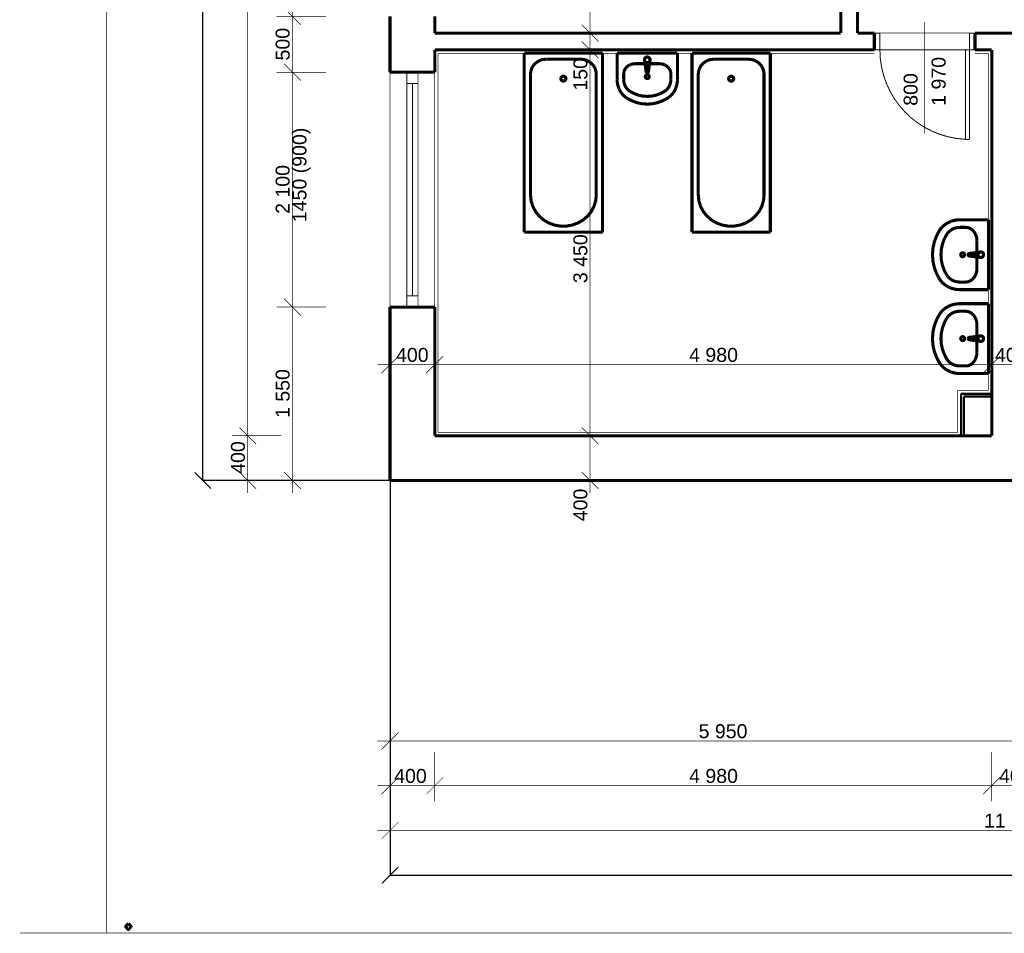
# Model space of a CAD drawing. Extents: x -289843 to 60066, y -44128 to 109843.
# Tile 21 of 61: x -68184 to -59381, y 17850 to 26018. Entities that reach past the tile are written whole.
import ezdxf

# ---------------------------------------------------------------- set-up
doc = ezdxf.new("R2010")
doc.units = 0
doc.header["$MEASUREMENT"] = 0
for name, color, linetype in [('EXTERIOR_WALLS', 7, 'Continuous'), ('KÓTY', 7, 'Continuous'), ('múry', 7, 'Continuous'), ('PRIEVLAKY', 7, 'Continuous'), ('SHUTTERS', 7, 'Continuous'), ('TEXTY', 7, 'Continuous')]:
    doc.layers.add(name, color=color, linetype=linetype)
doc.layers.add('PO VECI', color=1, linetype='Continuous', lineweight=60)
doc.styles.add('GENERATED_STYLE_1', font='arial.ttf')
doc.styles.get("Standard").update_dxf_attribs({"font": 'txt', "bigfont": 'BIGFONT.SHX'})
doc.dimstyles.new('Dimstyle_D87F', dxfattribs={"dimtxt": 125, "dimasz": 142.5, "dimexe": 0.18, "dimexo": 0.3, "dimgap": 0.09, "dimtad": 1, "dimdec": 0, "dimzin": 0, "dimdsep": 46, "dimtxsty": 'GENERATED_STYLE_1', "dimblk": 'ARROWHEAD_6', "dimblk1": 'ARROWHEAD_6', "dimblk2": 'ARROWHEAD_6', "dimcen": 0.09, "dimclrd": 124, "dimclre": 124, "dimclrt": 124, "dimadec": 0, "dimazin": 0, "dimtfac": 1, "dimtdec": 4, "dimtmove": 0, "dimatfit": 0, "dimfxl": 0, "dimtolj": 1, "dimtzin": 0, "dimarcsym": 0})
doc.dimstyles.new('Dimstyle_DAEE', dxfattribs={"dimtxt": 125, "dimasz": 142.5, "dimexe": 0.18, "dimexo": 0, "dimgap": 0.09, "dimtad": 1, "dimdec": 0, "dimzin": 0, "dimdsep": 46, "dimtxsty": 'GENERATED_STYLE_1', "dimblk": 'ARROWHEAD_6', "dimblk1": 'ARROWHEAD_6', "dimblk2": 'ARROWHEAD_6', "dimcen": 0.09, "dimse1": 1, "dimse2": 1, "dimclrd": 124, "dimclre": 124, "dimclrt": 124, "dimadec": 0, "dimazin": 0, "dimtfac": 1, "dimtdec": 4, "dimtmove": 0, "dimatfit": 0, "dimfxl": 0, "dimtolj": 1, "dimtzin": 0, "dimarcsym": 0})

# ---------------------------------------------------------------- blocks, each defined once
blk = doc.blocks.new('Basin_01_70_1440')
at = {"layer": 'EXTERIOR_WALLS', "color": 0, "linetype": 'ByBlock', "const_width": 27.5}
for points in [[(-312.4932065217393, 7.990241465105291e-13), (-312.4932065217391, -254.5454545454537)], [(312.4932065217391, 2.239370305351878e-12), (-312.4932065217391, 7.46456768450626e-13)], [(312.4932065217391, 1.366751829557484e-12), (312.4932065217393, -254.5454545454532)], [(-23.90000000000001, -69.24993075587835), (-23.79616414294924, -64.18766499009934)], [(-21.00000000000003, -109.5285678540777), (-23.90000000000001, -69.24993075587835)], [(-13.6, -107.3567635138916), (-13.60000000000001, -92.48616644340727)], [(-13.60000000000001, -92.48616644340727), (13.59999999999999, -92.48616644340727)], [(-13.60000000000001, -93.180759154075), (13.59999999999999, -93.180759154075)], [(13.59999999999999, -92.48616644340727), (13.59999999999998, -107.3567635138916)], [(20.99999999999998, -109.5285678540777), (23.90000000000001, -69.24993075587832)], [(23.90000000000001, -69.24993075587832), (23.81092038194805, -64.25833310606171)], [(-123.7771739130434, -102.5384322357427), (-147.3417522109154, -104.4810006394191), (-170.000756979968, -110.2340540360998), (-190.8834153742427, -119.5765058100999), (-209.1872185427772, -132.1493307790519), (-224.208761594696, -147.4693623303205), (-235.3707750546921, -164.947860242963), (-242.2443090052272, -183.9131356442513), (-244.5652173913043, -203.6363636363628)], [(-123.7771739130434, -102.5384322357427), (-123.7771739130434, -102.575757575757)], [(123.7771739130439, -102.5757575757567), (-123.7771739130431, -102.575757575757)], [(-17.72976797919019, -119.042019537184), (-11.10000000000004, -171.9757575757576)], [(11.09999999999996, -171.9757575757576), (17.72976797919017, -119.042019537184)], [(244.5652173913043, -203.6363636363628), (242.2443090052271, -183.9131356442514), (235.370775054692, -164.9478602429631), (224.2087615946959, -147.4693623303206), (209.1872185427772, -132.149330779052), (190.8834153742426, -119.5765058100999), (170.000756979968, -110.2340540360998), (147.3417522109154, -104.4810006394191), (123.7771739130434, -102.5384322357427)], [(-312.5000048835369, -254.5454545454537), (-310.8026839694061, -282.7054761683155), (-305.7412560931, -310.3588979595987), (-297.4067765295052, -337.0082338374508), (-285.9491828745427, -362.1740612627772), (-271.5745976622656, -385.4036460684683), (-254.5416202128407, -406.2790871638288), (-235.1566744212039, -424.4248345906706), (-213.7684961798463, -439.514445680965)], [(-244.5652173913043, -203.6363636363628), (-244.5652173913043, -254.5454545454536)], [(-244.5652222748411, -254.5454545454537), (-243.4789759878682, -272.5672197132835), (-240.2397787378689, -290.2647726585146), (-234.9059038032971, -307.3197337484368), (-227.5733077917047, -323.4252836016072), (-218.3739043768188, -338.2916827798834), (-207.4731911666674, -351.6514842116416), (-195.0672723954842, -363.2643445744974), (-181.3793310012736, -372.921348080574)], [(181.3793310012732, -372.9213480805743), (195.067272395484, -363.2643445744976), (207.4731911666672, -351.6514842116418), (218.3739043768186, -338.2916827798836), (227.5733077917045, -323.4252836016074), (234.905903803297, -307.3197337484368), (240.2397787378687, -290.2647726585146), (243.478975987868, -272.5672197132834), (244.5652222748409, -254.5454545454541)], [(213.7684961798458, -439.5144456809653), (235.1566744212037, -424.4248345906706), (254.5416202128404, -406.2790871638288), (271.5745976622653, -385.4036460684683), (285.9491828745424, -362.1740612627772), (297.406776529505, -337.0082338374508), (305.7412560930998, -310.3588979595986), (310.8026839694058, -282.7054761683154), (312.5000048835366, -254.5454545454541)], [(244.5652173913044, -203.6363636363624), (244.5652173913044, -254.5454545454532)], [(-213.7684961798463, -439.514445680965), (-163.2784357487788, -465.6681297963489), (-110.2711684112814, -484.6427701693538), (-55.56388878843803, -496.1458413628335), (-4.163336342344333e-14, -500.0000045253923), (55.56388878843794, -496.1458413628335), (110.2711684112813, -484.6427701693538), (163.2784357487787, -465.6681297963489), (213.7684961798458, -439.5144456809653)], [(-181.3793310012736, -372.921348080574), (-138.5392795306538, -395.1123529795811), (-93.56341611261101, -411.2120479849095), (-47.14511800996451, -420.9722296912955), (-1.734723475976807e-13, -424.2424287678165), (47.14511800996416, -420.9722296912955), (93.56341611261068, -411.2120479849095), (138.5392795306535, -395.1123529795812), (181.3793310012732, -372.9213480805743)]]:
    blk.add_lwpolyline(points, dxfattribs=at)
for points in [[(23.38387230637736, -76.41852388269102, 1.447269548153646), (-23.3838723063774, -76.41852388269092)], [(23.81163057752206, -64.29812908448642, 0.8697410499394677), (-23.79616414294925, -64.18766499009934)], [(-21.00000000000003, -108.8339751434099, 0.9136119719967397), (20.99999999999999, -108.83397514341)], [(-21.00000000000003, -109.5285678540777, 0.9136119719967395), (20.99999999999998, -109.5285678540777)], [(-13.60000000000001, -107.3567635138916, 0.9999999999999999), (13.59999999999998, -107.3567635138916)], [(-11.10000000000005, -171.9757575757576, 0.882566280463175), (11.09999999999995, -171.9757575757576)]]:
    blk.add_lwpolyline(points, format="xyb", dxfattribs=at)
blk.add_lwpolyline([(-17.5, -230.1515151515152, 1), (17.5, -230.1515151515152, 1)], format="xyb", close=True, dxfattribs=at)
blk = doc.blocks.new('Bath-Tub_70_1461')
at = {"layer": 'EXTERIOR_WALLS', "color": 0, "linetype": 'ByBlock', "const_width": 27.5}
for points in [[(0, 0), (0, 699.9999999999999)], [(0, 699.9999999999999), (1600, 699.9999999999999)], [(1600, 699.9999999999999), (1600, -9.325873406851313e-13)], [(186.6666719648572, 643.9999999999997), (160.6546279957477, 641.3099391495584), (135.6422122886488, 633.3431341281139), (112.59063795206, 620.4057447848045), (92.3857640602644, 602.9949477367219), (75.80405258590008, 581.7798301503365), (63.48272940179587, 557.5756770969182), (55.89529604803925, 531.3126406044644), (53.33333333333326, 503.9999944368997)], [(1266.666666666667, 643.9999999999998), (186.6666719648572, 643.9999999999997)], [(1266.666666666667, 56.00000000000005), (1318.116531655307, 61.00590869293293), (1367.81433319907, 75.85316455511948), (1414.067672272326, 100.0361620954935), (1455.301446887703, 132.7313783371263), (1490.111490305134, 172.8254169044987), (1517.312388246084, 218.9529234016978), (1535.977846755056, 269.5430809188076), (1545.472236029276, 322.8731023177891), (1545.472236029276, 377.1268976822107), (1535.977846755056, 430.4569190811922), (1517.312388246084, 481.047076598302), (1490.111490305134, 527.1745830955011), (1455.301446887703, 567.2686216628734), (1414.067672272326, 599.9638379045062), (1367.81433319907, 624.1468354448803), (1318.116531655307, 638.9940913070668), (1266.666666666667, 643.9999999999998)], [(53.33333333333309, 196.0000055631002), (53.33333333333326, 503.9999944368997)], [(53.33333333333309, 196.0000055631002), (55.89529604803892, 168.6873593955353), (63.48272940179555, 142.4243229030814), (75.80405258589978, 118.2201698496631), (92.38576406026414, 97.0050522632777), (112.5906379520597, 79.59425521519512), (135.6422122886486, 66.65686587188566), (160.6546279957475, 58.69006085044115), (186.6666719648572, 55.99999999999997)], [(0, 0), (1600, -1.039962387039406e-12)], [(1266.666666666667, 56.00000000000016), (186.6666719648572, 55.99999999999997)]]:
    blk.add_lwpolyline(points, dxfattribs=at)
blk.add_lwpolyline([(227.4638072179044, 373.3348348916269), (214.4019127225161, 368.8785647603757), (206.329217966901, 357.2118980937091), (206.329217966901, 342.7911050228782), (214.4019127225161, 331.1244383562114), (227.4638072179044, 326.6681682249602), (240.5257017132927, 331.1244383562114), (248.5983964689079, 342.7911050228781), (248.5983964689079, 357.211898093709), (240.5257017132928, 368.8785647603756)], close=True, dxfattribs=at)
blk = doc.blocks.new('Basin_01_70_1463')
at = {"layer": 'EXTERIOR_WALLS', "color": 0, "linetype": 'ByBlock', "const_width": 27.5}
for points in [[(-269.9941304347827, 7.271119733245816e-13), (-269.9941304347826, -231.6363636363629)], [(269.9941304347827, 2.037826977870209e-12), (-269.9941304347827, 6.792756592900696e-13)], [(269.9941304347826, 1.24374416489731e-12), (269.9941304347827, -231.6363636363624)], [(-106.9434782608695, -93.30997333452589), (-127.3032739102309, -95.07771058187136), (-146.8806540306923, -100.3129891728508), (-164.9232708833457, -108.8146202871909), (-180.7377568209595, -120.2558910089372), (-193.7163700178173, -134.1971197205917), (-203.360349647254, -150.1025528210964), (-209.2990829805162, -167.3609534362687), (-211.3043478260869, -185.3090909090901)], [(-106.9434782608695, -93.30997333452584), (-106.9434782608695, -93.34393939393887)], [(106.9434782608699, -93.34393939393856), (-106.9434782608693, -93.34393939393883)], [(-23.90000000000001, -60.01811257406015), (-23.79616414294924, -54.95584680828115)], [(-21.00000000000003, -100.2967496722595), (-23.90000000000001, -60.01811257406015)], [(-13.6, -98.12494533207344), (-13.60000000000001, -83.25434826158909)], [(-13.60000000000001, -83.25434826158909), (13.59999999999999, -83.25434826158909)], [(-13.60000000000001, -83.94894097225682), (13.59999999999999, -83.94894097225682)], [(13.59999999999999, -83.25434826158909), (13.59999999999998, -98.12494533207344)], [(20.99999999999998, -100.2967496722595), (23.90000000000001, -60.01811257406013)], [(23.90000000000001, -60.01811257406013), (23.81092038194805, -55.02651492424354)], [(211.3043478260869, -185.3090909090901), (209.2990829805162, -167.3609534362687), (203.3603496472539, -150.1025528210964), (193.7163700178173, -134.1971197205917), (180.7377568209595, -120.2558910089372), (164.9232708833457, -108.8146202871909), (146.8806540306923, -100.3129891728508), (127.3032739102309, -95.07771058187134), (106.9434782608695, -93.30997333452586)], [(-211.3043478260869, -185.3090909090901), (-211.3043478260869, -231.6363636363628)], [(-17.72976797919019, -109.8102013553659), (-11.10000000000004, -162.7439393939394)], [(11.09999999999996, -162.7439393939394), (17.72976797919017, -109.8102013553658)], [(211.304347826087, -185.3090909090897), (211.304347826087, -231.6363636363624)], [(-270.0000042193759, -231.6363636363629), (-268.5335189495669, -257.261983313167), (-264.1604452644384, -282.4265971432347), (-256.9594549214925, -306.6774927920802), (-247.0600940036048, -329.5783957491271), (-234.6404523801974, -350.7173179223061), (-219.9239598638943, -369.7139693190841), (-203.1753666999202, -386.22659947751), (-184.6959806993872, -399.9581455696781)], [(-211.3043520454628, -231.6363636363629), (-210.3658352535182, -248.036169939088), (-207.5671688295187, -264.1409431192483), (-202.9587008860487, -279.6609577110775), (-196.6233379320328, -294.3170080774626), (-188.6750533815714, -307.845431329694), (-179.2568371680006, -320.0028506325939), (-168.5381233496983, -330.5705535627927), (-156.7117419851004, -339.3584267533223)], [(156.7117419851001, -339.3584267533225), (168.5381233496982, -330.5705535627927), (179.2568371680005, -320.0028506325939), (188.6750533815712, -307.845431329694), (196.6233379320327, -294.3170080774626), (202.9587008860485, -279.6609577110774), (207.5671688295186, -264.1409431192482), (210.365835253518, -248.0361699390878), (211.3043520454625, -231.6363636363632)], [(184.6959806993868, -399.9581455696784), (203.1753666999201, -386.2265994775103), (219.9239598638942, -369.7139693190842), (234.6404523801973, -350.7173179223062), (247.0600940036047, -329.5783957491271), (256.9594549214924, -306.6774927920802), (264.1604452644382, -282.4265971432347), (268.5335189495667, -257.261983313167), (270.0000042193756, -231.6363636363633)], [(-156.7117419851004, -339.3584267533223), (-119.6979375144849, -359.5522412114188), (-80.83879152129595, -374.2029636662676), (-40.73338196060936, -383.084729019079), (-1.665334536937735e-13, -386.060610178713), (40.73338196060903, -383.084729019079), (80.8387915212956, -374.2029636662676), (119.6979375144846, -359.5522412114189), (156.7117419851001, -339.3584267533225)], [(-184.6959806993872, -399.9581455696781), (-141.0725684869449, -423.7579981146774), (-95.27428950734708, -441.0249208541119), (-48.00719991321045, -451.4927156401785), (-2.081668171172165e-14, -455.000004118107), (48.0071999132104, -451.4927156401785), (95.27428950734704, -441.0249208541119), (141.0725684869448, -423.7579981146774), (184.6959806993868, -399.9581455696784)]]:
    blk.add_lwpolyline(points, dxfattribs=at)
for points in [[(23.38387230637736, -67.18670570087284, 1.447269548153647), (-23.38387230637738, -67.18670570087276)], [(23.81163057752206, -55.06631090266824, 0.8697410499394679), (-23.79616414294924, -54.95584680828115)], [(-21.00000000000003, -99.60215696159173, 0.91361197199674), (20.99999999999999, -99.60215696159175)], [(-21.00000000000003, -100.2967496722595, 0.9136119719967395), (20.99999999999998, -100.2967496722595)], [(-13.60000000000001, -98.12494533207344, 0.9999999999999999), (13.59999999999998, -98.12494533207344)], [(-11.10000000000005, -162.7439393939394, 0.8825662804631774), (11.09999999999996, -162.7439393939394)]]:
    blk.add_lwpolyline(points, format="xyb", dxfattribs=at)
blk.add_lwpolyline([(-17.5, -209.4378787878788, 1), (17.5, -209.4378787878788, 1)], format="xyb", close=True, dxfattribs=at)
blk = doc.blocks.new('*D799')
at = {"layer": 'KÓTY', "color": 124, "linetype": 'Continuous', "transparency": 16777216, "const_width": 6.173611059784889}
for points in [[(-64797.96361465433, 23008.26186287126), (-64947.96361465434, 22858.26186287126)], [(-64397.96361465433, 23008.26186287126), (-64547.96361465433, 22858.26186287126)], [(-64985.46361465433, 22933.26186287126), (-64872.96361465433, 22933.26186287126)], [(-64872.96361465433, 22933.26186287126), (-64472.96361465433, 22933.26186287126)]]:
    blk.add_lwpolyline(points, dxfattribs=at)
at = {"layer": 'KÓTY', "color": 124, "transparency": 16777216, "style": 'GENERATED_STYLE_1', "oblique": -2.504478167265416e-06}
blk.add_text('400', height=125, dxfattribs=at).set_placement((-64819.41078743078, 22958.2618640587))
blk = doc.blocks.new('ARROWHEAD_6')
at = {"color": 0, "linetype": 'Continuous'}
for p, q in [((0, 0), (-1, 0)), ((-0.5, -0.5), (0.5, 0.5))]:
    blk.add_line(p, q, dxfattribs=at)
blk = doc.blocks.new('*D800')
at = {"layer": 'KÓTY', "color": 124, "linetype": 'Continuous', "transparency": 16777216, "const_width": 6.173611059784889}
for points in [[(-64397.96361465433, 23008.26186287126), (-64547.96361465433, 22858.26186287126)], [(-59417.96361465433, 23008.26186287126), (-59567.96361465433, 22858.26186287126)], [(-64472.96361465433, 22933.26186287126), (-59492.96361465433, 22933.26186287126)]]:
    blk.add_lwpolyline(points, dxfattribs=at)
at = {"layer": 'KÓTY', "color": 124, "transparency": 16777216, "style": 'GENERATED_STYLE_1', "oblique": -2.504478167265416e-06}
blk.add_text('4\xa0980', height=125, dxfattribs=at).set_placement((-62199.03506370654, 22958.2618640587))
blk = doc.blocks.new('*D801')
at = {"layer": 'KÓTY', "color": 124, "linetype": 'Continuous', "transparency": 16777216, "const_width": 6.173611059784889}
for points in [[(-59417.96361465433, 23008.26186287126), (-59567.96361465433, 22858.26186287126)], [(-59017.96361465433, 23008.26186287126), (-59167.96361465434, 22858.26186287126)], [(-59492.96361465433, 22933.26186287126), (-59092.96361465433, 22933.26186287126)]]:
    blk.add_lwpolyline(points, dxfattribs=at)
at = {"layer": 'KÓTY', "color": 124, "transparency": 16777216, "style": 'GENERATED_STYLE_1', "oblique": -2.504478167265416e-06}
blk.add_text('400', height=125, dxfattribs=at).set_placement((-59464.10471992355, 22958.2618640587))
blk = doc.blocks.new('*D849')
at = {"layer": 'KÓTY', "color": 124, "linetype": 'Continuous', "transparency": 16777216, "const_width": 6.173611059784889}
for points in [[(-66220.66590153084, 22372.79128807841), (-66070.66590153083, 22222.79128807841)], [(-65845.66590153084, 22297.79128807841), (-66286.29090153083, 22297.79128807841)], [(-66145.66590153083, 21897.79128807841), (-66145.66590153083, 22297.79128807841)], [(-66220.66590153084, 21972.79128807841), (-66070.66590153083, 21822.79128807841)], [(-65845.66590153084, 21897.79128807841), (-66286.29090153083, 21897.79128807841)], [(-66145.66590153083, 21785.29128807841), (-66145.66590153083, 21897.79128807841)]]:
    blk.add_lwpolyline(points, dxfattribs=at)
at = {"layer": 'KÓTY', "color": 124, "transparency": 16777216, "style": 'GENERATED_STYLE_1', "oblique": -2.504478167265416e-06}
blk.add_text('400', height=125, rotation=90, dxfattribs=at).set_placement((-66170.66590271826, 21957.42751413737))
blk = doc.blocks.new('*D850')
at = {"layer": 'KÓTY', "color": 124, "linetype": 'Continuous', "transparency": 16777216, "const_width": 6.173611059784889}
for points in [[(-66220.66590153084, 38122.79128807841), (-66070.66590153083, 37972.79128807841)], [(-65845.66590153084, 38047.79128807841), (-66286.29090153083, 38047.79128807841)], [(-66145.66590153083, 22297.79128807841), (-66145.66590153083, 38047.79128807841)], [(-66220.66590153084, 22372.79128807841), (-66070.66590153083, 22222.79128807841)], [(-65845.66590153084, 22297.79128807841), (-66286.29090153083, 22297.79128807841)]]:
    blk.add_lwpolyline(points, dxfattribs=at)
at = {"layer": 'KÓTY', "color": 124, "transparency": 16777216, "style": 'GENERATED_STYLE_1', "oblique": -2.504478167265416e-06}
blk.add_text('15\xa0750', height=125, rotation=90, dxfattribs=at).set_placement((-66170.66590271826, 29908.50556805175))
blk = doc.blocks.new('*D864')
at = {"layer": 'Defpoints', "color": 0, "linetype": 'Continuous', "lineweight": 0, "transparency": 16777216}
for p in [(-66545.66590153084, 38947.79128807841), (-64872.96361465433, 38947.79128807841), (-64872.96361465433, 21897.79128807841)]:
    blk.add_point(p, dxfattribs=at)
at = {"layer": 'KÓTY', "color": 124, "linetype": 'Continuous', "lineweight": -2, "transparency": 16777216}
for p, q in [((-64873.26361465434, 38947.79128807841), (-66545.84590153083, 38947.79128807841)), ((-66545.66590153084, 38805.29128807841), (-66545.66590153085, 30651.99111072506)), ((-66545.66590153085, 22040.29128807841), (-66545.66590153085, 30193.59146543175)), ((-64873.26361465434, 21897.79128807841), (-66545.84590153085, 21897.79128807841))]:
    blk.add_line(p, q, dxfattribs=at)
at = {"layer": 'KÓTY', "color": 124, "linetype": 'Continuous', "lineweight": -2, "transparency": 16777216, "xscale": 142.5, "yscale": 142.5, "zscale": 142.5}
for p, rotation in [((-66545.66590153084, 38947.79128807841), 90), ((-66545.66590153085, 21897.79128807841), 270)]:
    blk.add_blockref('ARROWHEAD_6', p, dxfattribs=dict(at, rotation=rotation))
at = {"layer": 'KÓTY', "color": 124, "linetype": 'Continuous', "transparency": 16777216, "insert": (-66545.66590153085, 30422.7912880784), "char_height": 125, "attachment_point": 5, "rotation": 90, "style": 'GENERATED_STYLE_1'}
blk.add_mtext('\\A1;17050', dxfattribs=at)
blk = doc.blocks.new('*D866')
at = {"layer": 'KÓTY', "color": 124, "linetype": 'Continuous', "transparency": 16777216, "const_width": 6.173611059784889}
for points in [[(-65820.66590153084, 23522.79128807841), (-65670.66590153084, 23372.79128807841)], [(-65445.66590153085, 23447.79128807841), (-65886.29090153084, 23447.79128807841)], [(-65745.66590153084, 21897.79128807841), (-65745.66590153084, 23447.79128807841)], [(-65820.66590153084, 21972.79128807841), (-65670.66590153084, 21822.79128807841)], [(-65445.66590153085, 21897.79128807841), (-65886.29090153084, 21897.79128807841)], [(-65745.66590153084, 21785.29128807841), (-65745.66590153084, 21897.79128807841)]]:
    blk.add_lwpolyline(points, dxfattribs=at)
at = {"layer": 'KÓTY', "color": 124, "transparency": 16777216, "style": 'GENERATED_STYLE_1', "oblique": -2.504478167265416e-06}
blk.add_text('1\xa0550', height=125, rotation=90, dxfattribs=at).set_placement((-65770.66590271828, 22456.71983902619))
blk = doc.blocks.new('*D867')
at = {"layer": 'KÓTY', "color": 124, "linetype": 'Continuous', "transparency": 16777216, "const_width": 6.173611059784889}
for points in [[(-65820.66590153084, 25622.79128807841), (-65670.66590153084, 25472.79128807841)], [(-65445.66590153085, 25547.79128807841), (-65886.29090153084, 25547.79128807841)], [(-65745.66590153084, 23447.79128807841), (-65745.66590153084, 25547.79128807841)], [(-65820.66590153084, 23522.79128807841), (-65670.66590153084, 23372.79128807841)], [(-65445.66590153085, 23447.79128807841), (-65886.29090153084, 23447.79128807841)]]:
    blk.add_lwpolyline(points, dxfattribs=at)
at = {"layer": 'KÓTY', "color": 124, "transparency": 16777216, "style": 'GENERATED_STYLE_1', "oblique": -2.504478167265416e-06}
blk.add_text('2\xa0100', height=125, rotation=90, dxfattribs=at).set_placement((-65770.66590271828, 24281.71983902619))
blk = doc.blocks.new('*D868')
at = {"layer": 'KÓTY', "color": 124, "linetype": 'Continuous', "transparency": 16777216, "const_width": 6.173611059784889}
for points in [[(-65820.66590153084, 26122.70462433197), (-65670.66590153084, 25972.70462433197)], [(-65445.66590153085, 26047.70462433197), (-65886.29090153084, 26047.70462433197)], [(-65745.66590153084, 25547.79128807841), (-65745.66590153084, 26047.70462433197)], [(-65820.66590153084, 25622.79128807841), (-65670.66590153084, 25472.79128807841)], [(-65445.66590153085, 25547.79128807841), (-65886.29090153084, 25547.79128807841)]]:
    blk.add_lwpolyline(points, dxfattribs=at)
at = {"layer": 'KÓTY', "color": 124, "transparency": 16777216, "style": 'GENERATED_STYLE_1', "oblique": -2.504478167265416e-06}
blk.add_text('500', height=125, rotation=90, dxfattribs=at).set_placement((-65770.66590271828, 25653.10509559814))
blk = doc.blocks.new('*D869')
at = {"layer": 'KÓTY', "color": 124, "linetype": 'Continuous', "transparency": 16777216, "const_width": 6.173611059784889}
for points in [[(-65820.66590153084, 28222.70462433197), (-65670.66590153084, 28072.70462433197)], [(-65445.66590153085, 28147.70462433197), (-65886.29090153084, 28147.70462433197)], [(-65745.66590153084, 26047.70462433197), (-65745.66590153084, 28147.70462433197)], [(-65820.66590153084, 26122.70462433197), (-65670.66590153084, 25972.70462433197)], [(-65445.66590153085, 26047.70462433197), (-65886.29090153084, 26047.70462433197)]]:
    blk.add_lwpolyline(points, dxfattribs=at)
at = {"layer": 'KÓTY', "color": 124, "transparency": 16777216, "style": 'GENERATED_STYLE_1', "oblique": -2.504478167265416e-06}
blk.add_text('2\xa0100', height=125, rotation=90, dxfattribs=at).set_placement((-65770.66590271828, 26881.63317527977))
blk = doc.blocks.new('*D882')
at = {"layer": 'KÓTY', "color": 124, "linetype": 'Continuous', "transparency": 16777216, "const_width": 6.173611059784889}
for points in [[(-63158.73779721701, 22372.79128807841), (-63008.73779721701, 22222.79128807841)], [(-63083.73779721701, 21897.79128807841), (-63083.73779721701, 22297.79128807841)], [(-63158.73779721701, 21972.79128807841), (-63008.73779721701, 21822.79128807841)], [(-63083.73779721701, 21785.29128807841), (-63083.73779721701, 21897.79128807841)]]:
    blk.add_lwpolyline(points, dxfattribs=at)
at = {"layer": 'KÓTY', "color": 124, "transparency": 16777216, "style": 'GENERATED_STYLE_1', "oblique": -2.504478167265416e-06}
blk.add_text('400', height=125, rotation=90, dxfattribs=at).set_placement((-63108.73779840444, 21533.50557373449))
blk = doc.blocks.new('*D883')
at = {"layer": 'KÓTY', "color": 124, "linetype": 'Continuous', "transparency": 16777216, "const_width": 6.173611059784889}
for points in [[(-63158.73779721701, 25822.79128807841), (-63008.73779721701, 25672.79128807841)], [(-63083.73779721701, 22297.79128807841), (-63083.73779721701, 25747.79128807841)], [(-63158.73779721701, 22372.79128807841), (-63008.73779721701, 22222.79128807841)]]:
    blk.add_lwpolyline(points, dxfattribs=at)
at = {"layer": 'KÓTY', "color": 124, "transparency": 16777216, "style": 'GENERATED_STYLE_1', "oblique": -2.504478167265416e-06}
for s, p in [('150', (-63108.73779840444, 25383.50557373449)), ('3\xa0450', (-63108.73779840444, 23662.07698528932))]:
    blk.add_text(s, height=125, rotation=90, dxfattribs=at).set_placement(p)
blk = doc.blocks.new('*D884')
at = {"layer": 'KÓTY', "color": 124, "linetype": 'Continuous', "transparency": 16777216, "const_width": 6.173611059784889}
for points in [[(-63158.73779721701, 25972.79128807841), (-63008.73779721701, 25822.79128807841)], [(-63083.73779721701, 25747.79128807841), (-63083.73779721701, 25897.79128807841)], [(-63158.73779721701, 25822.79128807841), (-63008.73779721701, 25672.79128807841)]]:
    blk.add_lwpolyline(points, dxfattribs=at)
blk = doc.blocks.new('*D885')
at = {"layer": 'KÓTY', "color": 124, "linetype": 'Continuous', "transparency": 16777216, "const_width": 6.173611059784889}
for points in [[(-63158.73779721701, 30822.79128807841), (-63008.73779721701, 30672.79128807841)], [(-63083.73779721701, 25897.79128807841), (-63083.73779721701, 30747.79128807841)], [(-63158.73779721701, 25972.79128807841), (-63008.73779721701, 25822.79128807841)]]:
    blk.add_lwpolyline(points, dxfattribs=at)
at = {"layer": 'KÓTY', "color": 124, "transparency": 16777216, "style": 'GENERATED_STYLE_1', "oblique": -2.504478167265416e-06}
for s, p in [('150', (-63108.73779840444, 30383.50557373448)), ('4\xa0850', (-63108.73779840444, 27962.07698528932))]:
    blk.add_text(s, height=125, rotation=90, dxfattribs=at).set_placement(p)
blk = doc.blocks.new('*D921')
at = {"layer": 'Defpoints', "color": 0, "linetype": 'Continuous', "lineweight": 0, "transparency": 16777216}
for p in [(-64872.96361465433, 21897.79128807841), (-27222.96361465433, 21897.79128807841), (-27222.96361465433, 18369.02003339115)]:
    blk.add_point(p, dxfattribs=at)
at = {"layer": 'KÓTY', "color": 124, "linetype": 'Continuous', "lineweight": -2, "transparency": 16777216}
for p, q in [((-64872.96361465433, 21897.49128807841), (-64872.96361465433, 18368.84003339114)), ((-27222.96361465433, 21897.49128807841), (-27222.96361465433, 18368.84003339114)), ((-64730.46361465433, 18369.02003339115), (-27365.46361465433, 18369.02003339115))]:
    blk.add_line(p, q, dxfattribs=at)
at = {"layer": 'KÓTY', "color": 124, "linetype": 'Continuous', "lineweight": -2, "transparency": 16777216, "xscale": 142.5, "yscale": 142.5, "zscale": 142.5, "rotation": 180}
blk.add_blockref('ARROWHEAD_6', (-64872.96361465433, 18369.02003339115), dxfattribs=at)
at = {"layer": 'KÓTY', "color": 124, "linetype": 'Continuous', "lineweight": -2, "transparency": 16777216, "xscale": 142.5, "yscale": 142.5, "zscale": 142.5}
blk.add_blockref('ARROWHEAD_6', (-27222.96361465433, 18369.02003339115), dxfattribs=at)
at = {"layer": 'KÓTY', "color": 124, "linetype": 'Continuous', "transparency": 16777216, "insert": (-46047.96361465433, 18432.97428987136), "char_height": 125, "attachment_point": 5, "style": 'GENERATED_STYLE_1'}
blk.add_mtext('\\A1;37650', dxfattribs=at)
blk = doc.blocks.new('*D923')
at = {"layer": 'KÓTY', "color": 124, "linetype": 'Continuous', "transparency": 16777216, "const_width": 6.173611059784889}
for points in [[(-64872.96361465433, 19428.39503339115), (-64872.96361465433, 19869.02003339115)], [(-58922.96361465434, 19428.39503339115), (-58922.96361465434, 19869.02003339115)], [(-64797.96361465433, 19644.02003339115), (-64947.96361465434, 19494.02003339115)], [(-58847.96361465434, 19644.02003339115), (-58997.96361465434, 19494.02003339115)], [(-64985.46361465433, 19569.02003339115), (-64872.96361465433, 19569.02003339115)], [(-64872.96361465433, 19569.02003339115), (-58922.96361465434, 19569.02003339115)]]:
    blk.add_lwpolyline(points, dxfattribs=at)
at = {"layer": 'KÓTY', "color": 124, "transparency": 16777216, "style": 'GENERATED_STYLE_1', "oblique": -2.504478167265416e-06}
blk.add_text('5\xa0950', height=125, dxfattribs=at).set_placement((-62114.03506370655, 19594.02003457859))
blk = doc.blocks.new('*D935')
at = {"layer": 'KÓTY', "color": 124, "linetype": 'Continuous', "transparency": 16777216, "const_width": 6.173611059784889}
for points in [[(-64872.96361465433, 19028.39503339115), (-64872.96361465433, 19469.02003339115)], [(-64472.96361465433, 19028.39503339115), (-64472.96361465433, 19469.02003339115)], [(-64797.96361465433, 19244.02003339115), (-64947.96361465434, 19094.02003339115)], [(-64397.96361465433, 19244.02003339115), (-64547.96361465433, 19094.02003339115)], [(-64985.46361465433, 19169.02003339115), (-64872.96361465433, 19169.02003339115)], [(-64872.96361465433, 19169.02003339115), (-64472.96361465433, 19169.02003339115)]]:
    blk.add_lwpolyline(points, dxfattribs=at)
at = {"layer": 'KÓTY', "color": 124, "transparency": 16777216, "style": 'GENERATED_STYLE_1', "oblique": -2.504478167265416e-06}
blk.add_text('400', height=125, dxfattribs=at).set_placement((-64835.9651725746, 19194.02003457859))
blk = doc.blocks.new('*D936')
at = {"layer": 'KÓTY', "color": 124, "linetype": 'Continuous', "transparency": 16777216, "const_width": 6.173611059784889}
for points in [[(-64472.96361465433, 19028.39503339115), (-64472.96361465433, 19469.02003339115)], [(-59492.96361465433, 19028.39503339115), (-59492.96361465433, 19469.02003339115)], [(-64397.96361465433, 19244.02003339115), (-64547.96361465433, 19094.02003339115)], [(-59417.96361465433, 19244.02003339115), (-59567.96361465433, 19094.02003339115)], [(-64472.96361465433, 19169.02003339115), (-59492.96361465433, 19169.02003339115)]]:
    blk.add_lwpolyline(points, dxfattribs=at)
at = {"layer": 'KÓTY', "color": 124, "transparency": 16777216, "style": 'GENERATED_STYLE_1', "oblique": -2.504478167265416e-06}
blk.add_text('4\xa0980', height=125, dxfattribs=at).set_placement((-62199.03506370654, 19194.02003457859))
blk = doc.blocks.new('*D937')
at = {"layer": 'KÓTY', "color": 124, "linetype": 'Continuous', "transparency": 16777216, "const_width": 6.173611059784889}
for points in [[(-59492.96361465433, 19028.39503339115), (-59492.96361465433, 19469.02003339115)], [(-59092.96361465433, 19028.39503339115), (-59092.96361465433, 19469.02003339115)], [(-59417.96361465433, 19244.02003339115), (-59567.96361465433, 19094.02003339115)], [(-59017.96361465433, 19244.02003339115), (-59167.96361465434, 19094.02003339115)], [(-59492.96361465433, 19169.02003339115), (-59092.96361465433, 19169.02003339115)]]:
    blk.add_lwpolyline(points, dxfattribs=at)
at = {"layer": 'KÓTY', "color": 124, "transparency": 16777216, "style": 'GENERATED_STYLE_1', "oblique": -2.504478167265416e-06}
blk.add_text('400', height=125, dxfattribs=at).set_placement((-59427.61486909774, 19194.02003457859))
blk = doc.blocks.new('*D965')
at = {"layer": 'KÓTY', "color": 124, "linetype": 'Continuous', "transparency": 16777216, "const_width": 6.173611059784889}
for points in [[(-64872.96361465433, 18628.39503339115), (-64872.96361465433, 19069.02003339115)], [(-53722.96361465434, 18628.39503339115), (-53722.96361465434, 19069.02003339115)], [(-64797.96361465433, 18844.02003339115), (-64947.96361465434, 18694.02003339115)], [(-53647.96361465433, 18844.02003339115), (-53797.96361465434, 18694.02003339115)], [(-64985.46361465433, 18769.02003339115), (-64872.96361465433, 18769.02003339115)], [(-64872.96361465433, 18769.02003339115), (-53722.96361465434, 18769.02003339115)]]:
    blk.add_lwpolyline(points, dxfattribs=at)
at = {"layer": 'KÓTY', "color": 124, "transparency": 16777216, "style": 'GENERATED_STYLE_1', "oblique": -2.504478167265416e-06}
blk.add_text('11\xa0150', height=125, dxfattribs=at).set_placement((-59562.24933468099, 18794.02003457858))
blk = doc.blocks.new('D1_Metal_70_753')
at = {"color": 0, "linetype": 'ByBlock', "const_width": 8.819444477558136}
blk.add_lwpolyline([(364.9999999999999, 799.2340082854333, 0.4014527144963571), (-400, 9.796850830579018e-14)], format="xyb", dxfattribs=at)
for points in [[(399.9999999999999, 800), (365, 800)], [(365, 800), (365, -2.143061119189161e-15)], [(400, 0), (399.9999999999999, 800)], [(-450, 0), (-400, 0)], [(-400, 0), (-400, -150)], [(365, -2.143061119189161e-15), (400, 0)], [(450, 0), (400, 0)], [(400, 0), (400, -150)], [(-400, -150), (-450, -150)], [(400, -150), (450, -150)]]:
    blk.add_lwpolyline(points, dxfattribs=at)
blk = doc.blocks.new('Značka_okna-dveří_-_70_1496')
at = {"color": 154, "linetype": 'Continuous', "const_width": 7.000000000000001}
blk.add_lwpolyline([(-1.102145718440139e-13, -900), (1.224606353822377e-14, 100)], dxfattribs=at)
at = {"color": 154, "style": 'GENERATED_STYLE_1'}
for tag, p in [('AC_WIDO_A_SIZE', (-62.50000000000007, -650)), ('AC_WIDO_B_SIZE', (187.4999999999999, -650))]:
    blk.add_attdef(tag, p, '', height=125, rotation=89.99999999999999, dxfattribs=at)
blk = doc.blocks.new('W_Pivot_Hung_70_1018')
at = {"color": 0, "linetype": 'ByBlock', "const_width": 8.819444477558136}
for points in [[(-1050, 0), (1050, 0)], [(-949.9999999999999, 0), (-949.9999999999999, -100)], [(949.9999999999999, 0), (949.9999999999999, -100)], [(-949.9999999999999, -50), (949.9999999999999, -50)], [(-949.9999999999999, -50), (949.9999999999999, -50)], [(-1050, -100), (1050, -100)]]:
    blk.add_lwpolyline(points, dxfattribs=at)
blk = doc.blocks.new('DIM_2232', base_point=(-64472.96361465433, 22933.26186287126))
at = {"layer": 'KÓTY', "color": 124, "linetype": 'Continuous'}
for p1, p2, distance, picture, middle in [((-64872.96361465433, 30172.79128807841), (-64472.96361465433, 30172.79128807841), -7239.529425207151, '*D799', (-64771.1965017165, 23020.7618640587)), ((-59492.96361465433, 25522.79128807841), (-59092.96361465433, 25522.79128807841), -2589.529425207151, '*D801', (-59415.89043420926, 23020.7618640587))]:
    dim = blk.add_aligned_dim(p1=p1, p2=p2, distance=distance, dimstyle='Dimstyle_DAEE', dxfattribs=at)
    dim.commit()
    dim.dimension.update_dxf_attribs({"geometry": picture, "text_midpoint": middle})
dim = blk.add_linear_dim(base=(-64472.96361465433, 22933.26186287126), p1=(-64472.96361465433, 30172.79128807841), p2=(-59492.96361465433, 25522.79128807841), dimstyle='Dimstyle_DAEE', dxfattribs=at)
dim.commit()
dim.dimension.update_dxf_attribs({"geometry": '*D800', "text_midpoint": (-62150.82077799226, 23020.7618640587)})
blk = doc.blocks.new('DIM_2237', base_point=(-66145.66590153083, 22297.79128807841))
at = {"layer": 'KÓTY', "color": 124, "linetype": 'Continuous'}
dim = blk.add_aligned_dim(p1=(-64472.96361465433, 22297.79128807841), p2=(-64472.96361465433, 38047.79128807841), distance=1672.7022868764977, dimstyle='Dimstyle_D87F', dxfattribs=at)
dim.commit()
dim.dimension.update_dxf_attribs({"geometry": '*D850', "text_midpoint": (-66233.16590271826, 30004.93413948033), "text_rotation": 90})
dim = blk.add_linear_dim(base=(-66145.66590153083, 22297.79128807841), p1=(-64872.96361465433, 21897.79128807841), p2=(-64472.96361465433, 22297.79128807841), angle=90, dimstyle='Dimstyle_D87F', dxfattribs=at)
dim.commit()
dim.dimension.update_dxf_attribs({"geometry": '*D849', "text_midpoint": (-66233.16590271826, 22005.64179985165), "text_rotation": 90})
blk = doc.blocks.new('DIM_2241', base_point=(-65745.66590153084, 23447.79128807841))
at = {"layer": 'KÓTY', "color": 124, "linetype": 'Continuous'}
for p1, p2, distance, picture, middle in [((-64872.96361465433, 26047.70462433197), (-64872.96361465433, 28147.70462433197), 872.7022868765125, '*D869', (-65833.16590271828, 26929.84746099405)), ((-64872.96361465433, 25547.79128807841), (-64872.96361465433, 26047.70462433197), 872.7022868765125, '*D868', (-65833.16590271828, 25701.31938131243)), ((-64872.96361465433, 23447.79128807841), (-64872.96361465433, 25547.79128807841), 872.7022868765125, '*D867', (-65833.16590271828, 24329.93412474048)), ((-64872.96361465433, 21897.79128807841), (-64872.96361465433, 23447.79128807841), 872.7022868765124, '*D866', (-65833.16590271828, 22504.93412474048))]:
    dim = blk.add_aligned_dim(p1=p1, p2=p2, distance=distance, dimstyle='Dimstyle_D87F', dxfattribs=at)
    dim.commit()
    dim.dimension.update_dxf_attribs({"geometry": picture, "text_midpoint": middle, "text_rotation": 90})
blk = doc.blocks.new('DIM_2243', base_point=(-63083.73779721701, 22297.79128807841))
at = {"layer": 'KÓTY', "color": 124, "linetype": 'Continuous'}
for p1, p2, picture, middle in [((-62182.96361465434, 25897.79128807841), (-64872.96361465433, 30747.79128807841), '*D885', (-63171.23779840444, 28010.2912710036)), ((-59297.96361465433, 22297.79128807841), (-62182.96361465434, 25747.79128807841), '*D883', (-63171.23779840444, 23710.2912710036))]:
    dim = blk.add_linear_dim(base=(-63083.73779721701, 22297.79128807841), p1=p1, p2=p2, angle=90, dimstyle='Dimstyle_DAEE', dxfattribs=at)
    dim.commit()
    dim.dimension.update_dxf_attribs({"geometry": picture, "text_midpoint": middle, "text_rotation": 90})
for p1, p2, distance, picture, middle in [((-62182.96361465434, 25747.79128807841), (-62182.96361465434, 25897.79128807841), 900.7741825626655, '*D884', (-63171.23779840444, 25431.71985944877)), ((-59297.96361465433, 21897.79128807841), (-59297.96361465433, 22297.79128807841), 3785.7741825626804, '*D882', (-63171.23779840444, 21581.71985944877))]:
    dim = blk.add_aligned_dim(p1=p1, p2=p2, distance=distance, dimstyle='Dimstyle_DAEE', dxfattribs=at)
    dim.commit()
    dim.dimension.update_dxf_attribs({"geometry": picture, "text_midpoint": middle, "text_rotation": 90})
blk = doc.blocks.new('DIM_2250', base_point=(-58922.96361465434, 19569.02003339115))
at = {"layer": 'KÓTY', "color": 124, "linetype": 'Continuous'}
dim = blk.add_aligned_dim(p1=(-64872.96361465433, 21897.79128807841), p2=(-58922.96361465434, 21897.79128807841), distance=-2328.771254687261, dimstyle='Dimstyle_D87F', dxfattribs=at)
dim.commit()
dim.dimension.update_dxf_attribs({"geometry": '*D923', "text_midpoint": (-62065.82077799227, 19656.52003457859)})
blk = doc.blocks.new('DIM_2251', base_point=(-64472.96361465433, 19169.02003339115))
at = {"layer": 'KÓTY', "color": 124, "linetype": 'Continuous'}
for p1, p2, picture, middle in [((-64872.96361465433, 21897.79128807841), (-64472.96361465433, 22297.79128807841), '*D935', (-64787.75088686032, 19256.52003457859)), ((-64472.96361465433, 22297.79128807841), (-59492.96361465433, 21897.79128807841), '*D936', (-62150.82077799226, 19256.52003457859)), ((-59492.96361465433, 21897.79128807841), (-59092.96361465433, 22297.79128807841), '*D937', (-59379.40058338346, 19256.52003457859))]:
    dim = blk.add_linear_dim(base=(-64472.96361465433, 19169.02003339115), p1=p1, p2=p2, dimstyle='Dimstyle_D87F', dxfattribs=at)
    dim.commit()
    dim.dimension.update_dxf_attribs({"geometry": picture, "text_midpoint": middle})
blk = doc.blocks.new('DIM_2255', base_point=(-53722.96361465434, 18769.02003339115))
at = {"layer": 'KÓTY', "color": 124, "linetype": 'Continuous'}
dim = blk.add_aligned_dim(p1=(-64872.96361465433, 21897.79128807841), p2=(-53722.96361465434, 21897.79128807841), distance=-3128.7712546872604, dimstyle='Dimstyle_D87F', dxfattribs=at)
dim.commit()
dim.dimension.update_dxf_attribs({"geometry": '*D965', "text_midpoint": (-59465.82076325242, 18856.52003457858)})

msp = doc.modelspace()

# ---------------------------------------------------------------- linework, layer by layer
at = {"layer": 'múry', "color": 7, "linetype": 'Continuous', "const_width": 6}
for points in [[(-67410.44235425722, 17852.52560363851), (-67410.44235425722, 42045.68063423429)], [(-68181.25347714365, 17852.52560363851), (-4585.569863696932, 17852.52560363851)]]:
    msp.add_lwpolyline(points, dxfattribs=at)
at = {"layer": 'múry', "color": 7, "linetype": 'Continuous', "lineweight": 0}
for points, const_width in [([(-60843.06784107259, 29047.79128807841), (-60843.06784107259, 25897.79128807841)], 27.5), ([(-60693.06784107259, 25897.79128807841), (-60693.06784107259, 27497.79128807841)], 27.5), ([(-64872.96361465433, 26047.70462433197), (-64872.96361465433, 25547.79128807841)], 27.5), ([(-64472.96361465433, 25897.79128807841), (-64472.96361465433, 26047.70462433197)], 27.5), ([(-60843.06784107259, 25897.79128807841), (-64472.96361465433, 25897.79128807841)], 27.5), ([(-60543.01572786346, 25897.79128807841), (-60693.06784107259, 25897.79128807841)], 27.5), ([(-60543.01572786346, 25897.79128807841), (-60543.01572786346, 25747.79128807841)], 27.5), ([(-59643.01572786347, 25897.79128807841), (-59643.01572786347, 25747.79128807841)], 27.5), ([(-59092.96361465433, 25897.79128807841), (-59643.01572786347, 25897.79128807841)], 27.5), ([(-64472.96361465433, 25747.79128807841), (-60543.01572786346, 25747.79128807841)], 27.5), ([(-64472.96361465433, 25547.79128807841), (-64472.96361465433, 25747.79128807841)], 27.5), ([(-59643.01572786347, 25747.79128807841), (-59492.96361465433, 25747.79128807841)], 27.5), ([(-59492.96361465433, 25747.79128807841), (-59492.96361465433, 25147.79128807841)], 27.5), ([(-64872.96361465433, 25547.79128807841), (-64472.96361465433, 25547.79128807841)], 27.5), ([(-64872.96361465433, 25547.79128807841), (-64872.96361465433, 23447.79128807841)], 7.000000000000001), ([(-64472.96361465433, 23447.79128807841), (-64472.96361465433, 25547.79128807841)], 7.000000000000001), ([(-59492.96361465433, 25147.79128807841), (-59492.96361465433, 24247.79128807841)], 27.5), ([(-59492.96361465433, 24247.79128807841), (-59492.96361465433, 22297.79128807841)], 27.5), ([(-64872.96361465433, 23447.79128807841), (-64472.96361465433, 23447.79128807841)], 27.5), ([(-64872.96361465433, 23447.79128807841), (-64872.96361465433, 21897.79128807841)], 27.5), ([(-64472.96361465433, 22297.79128807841), (-64472.96361465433, 23447.79128807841)], 27.5), ([(-59492.96361465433, 22297.79128807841), (-64472.96361465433, 22297.79128807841)], 27.5), ([(-64872.96361465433, 21897.79128807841), (-58922.96361465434, 21897.79128807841)], 27.5)]:
    msp.add_lwpolyline(points, dxfattribs=dict(at, const_width=const_width))
at = {"layer": 'PRIEVLAKY', "color": 7, "linetype": 'Continuous', "const_width": 7.000000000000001}
for points in [[(-60493.01572786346, 25897.79128807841), (-59693.01572786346, 25897.79128807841)], [(-59693.01572786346, 25747.79128807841), (-60493.01572786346, 25747.79128807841)]]:
    msp.add_lwpolyline(points, dxfattribs=at)
at = {"layer": 'SHUTTERS', "color": 7, "linetype": 'Continuous'}
for points, const_width in [([(-64442.96361465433, 25717.79128807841), (-60543.01572786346, 25717.79128807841)], 6), ([(-64442.96361465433, 25717.79128807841), (-64442.96361465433, 22327.79128807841)], 6), ([(-59522.96361465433, 25717.79128807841), (-59643.01572786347, 25717.79128807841)], 6), ([(-59522.96361465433, 22702.79128807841), (-59522.96361465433, 25717.79128807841)], 6), ([(-59797.96361465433, 22702.79128807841), (-59522.96361465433, 22702.79128807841)], 6), ([(-59797.96361465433, 22327.79128807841), (-59797.96361465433, 22702.79128807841)], 6), ([(-59767.96361465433, 22297.79128807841), (-59767.96361465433, 22672.79128807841)], 20), ([(-59767.96361465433, 22672.79128807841), (-59492.96361465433, 22672.79128807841)], 20), ([(-59742.96361465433, 22297.79128807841), (-59742.96361465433, 22647.79128807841)], 20), ([(-59742.96361465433, 22647.79128807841), (-59492.96361465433, 22647.79128807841)], 20), ([(-64442.96361465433, 22327.79128807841), (-59797.96361465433, 22327.79128807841)], 6)]:
    msp.add_lwpolyline(points, dxfattribs=dict(at, const_width=const_width))

# ---------------------------------------------------------------- block references
at = {"layer": 'EXTERIOR_WALLS', "color": 7, "linetype": 'Continuous', "rotation": 270}
for name, p in [('Bath-Tub_70_1461', (-63672.96361465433, 25717.79128807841)), ('Bath-Tub_70_1461', (-62172.96361465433, 25717.79128807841)), ('Basin_01_70_1440', (-59522.96361465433, 23916.4402120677)), ('Basin_01_70_1440', (-59522.96361465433, 23166.4402120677))]:
    msp.add_blockref(name, p, dxfattribs=at)
at = {"layer": 'EXTERIOR_WALLS', "color": 7, "linetype": 'Continuous'}
msp.add_blockref('Basin_01_70_1463', (-62572.96361465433, 25717.79128807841), dxfattribs=at)
at = {"layer": 'KÓTY', "color": 7, "linetype": 'Continuous'}
for name, p in [('DIM_2237', (-66145.66590153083, 22297.79128807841)), ('DIM_2241', (-65745.66590153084, 23447.79128807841)), ('DIM_2243', (-63083.73779721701, 22297.79128807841)), ('DIM_2232', (-64472.96361465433, 22933.26186287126)), ('DIM_2251', (-64472.96361465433, 19169.02003339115)), ('DIM_2255', (-53722.96361465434, 18769.02003339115)), ('DIM_2250', (-58922.96361465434, 19569.02003339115))]:
    msp.add_blockref(name, p, dxfattribs=at)
at = {"layer": 'múry', "color": 7, "linetype": 'Continuous', "lineweight": 0}
msp.add_blockref('Značka_okna-dveří_-_70_1496', (-60093.01572786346, 25897.79128807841), dxfattribs=at).add_auto_attribs({'AC_WIDO_A_SIZE': '800', 'AC_WIDO_B_SIZE': '1\xa0970'})
at = {"layer": 'múry', "color": 7, "linetype": 'Continuous', "lineweight": 0, "xscale": -1, "rotation": 180}
msp.add_blockref('D1_Metal_70_753', (-60093.01572786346, 25747.79128807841), dxfattribs=at)
at = {"layer": 'múry', "color": 7, "linetype": 'Continuous', "lineweight": 0, "rotation": 90}
msp.add_blockref('W_Pivot_Hung_70_1018', (-64722.96361465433, 24497.79128807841), dxfattribs=at)

# ---------------------------------------------------------------- texts
at = {"layer": 'PO VECI', "color": 1, "ltscale": 30}
msp.add_text('.', height=600, dxfattribs=at).set_placement((-67340.81995071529, 17880.79479604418))
at = {"layer": 'TEXTY', "color": 7, "insert": (-65745.66590153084, 24629.84845673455), "char_height": 125, "width": 979.8435883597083, "attachment_point": 2, "rotation": 90, "style": 'GENERATED_STYLE_1'}
msp.add_mtext('{\\fArial CE|b0|i0|c238|p34;1450 (900)}', dxfattribs=at)

# ---------------------------------------------------------------- dimensions: what is measured, and where the dimension line sits
at = {"layer": 'KÓTY', "color": 7, "linetype": 'Continuous'}
dim = msp.add_aligned_dim(p1=(-64872.96361465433, 21897.79128807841), p2=(-64872.96361465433, 38947.79128807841), distance=1672.7022868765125, dimstyle='Dimstyle_D87F', dxfattribs=at)
dim.commit()
dim.dimension.update_dxf_attribs({"geometry": '*D864', "text_midpoint": (-66545.66590153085, 30422.7912880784), "text_rotation": 90})
dim = msp.add_aligned_dim(p1=(-64872.96361465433, 21897.79128807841), p2=(-27222.96361465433, 21897.79128807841), distance=-3528.771254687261, dimstyle='Dimstyle_D87F', dxfattribs=at)
dim.commit()
dim.dimension.update_dxf_attribs({"geometry": '*D921', "text_midpoint": (-46047.96361465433, 18432.97428987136)})

doc.saveas('drawing.dxf')
